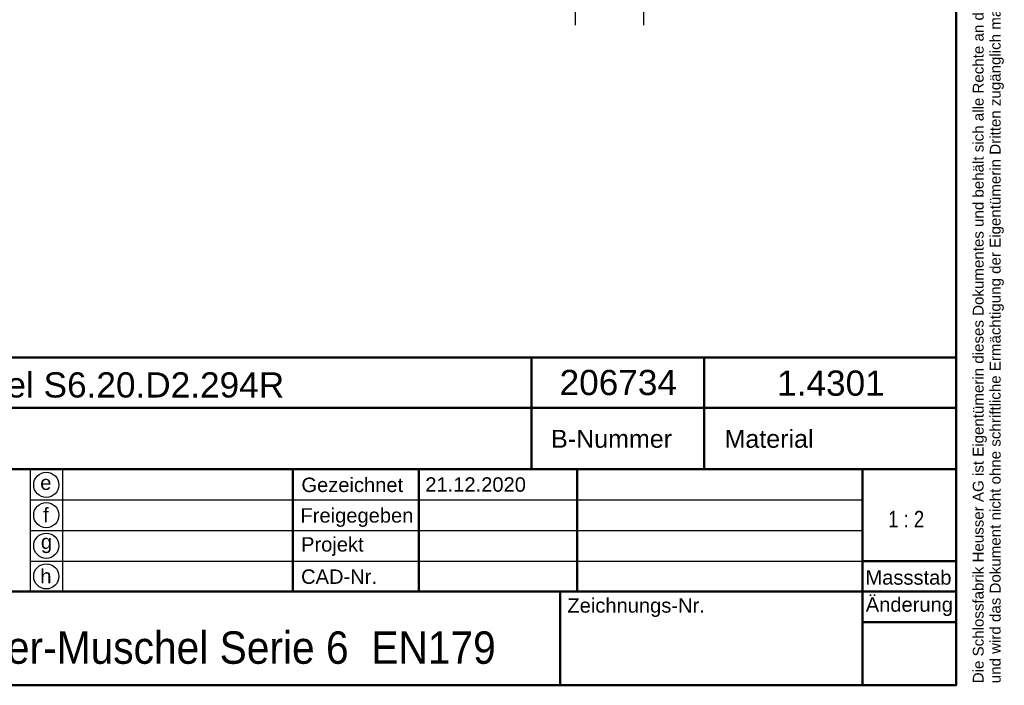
# Model space of a CAD drawing. Header units: millimetres. Extents: x 20 to 833, y 20 to 574.
# Tile 6 of 7: x 560 to 833, y 20 to 205. Entities that reach past the tile are written whole.
import ezdxf
from ezdxf.enums import TextEntityAlignment as Align

# ---------------------------------------------------------------- set-up
doc = ezdxf.new("R2010")
doc.units = ezdxf.units.MM
doc.header["$LTSCALE"] = 2
for name, color, linetype, lineweight in [('Bemaßungen(DIN)', 7, 'Continuous', 25), ('Skizziergeometrie(DIN)', 7, 'Continuous', 50), ('Skizzierlinie(DIN)', 7, 'Continuous', 25), ('Symbole(DIN)', 7, 'Continuous', 25)]:
    doc.layers.add(name, color=color, linetype=linetype, lineweight=lineweight)
doc.styles.add('Aktuell-DIN', font='arial.ttf')
doc.styles.add('STANDARD-DIN~0', font='arial.ttf')
doc.styles.add('Textstil10', font='arial.ttf')
doc.styles.add('Textstil41', font='arial.ttf', dxfattribs={"width": 0.8})
doc.styles.add('Textstil83', font='arial.ttf', dxfattribs={"width": 0.8})
doc.dimstyles.new('CAD-LAN', dxfattribs={"dimscale": 2, "dimtxt": 3.5, "dimasz": 2.5, "dimexe": 3.175, "dimexo": 0, "dimgap": 0.8, "dimtad": 1, "dimrnd": 1e-08, "dimtxsty": 'STANDARD-DIN~0', "dimcen": 0.09, "dimdle": 10, "dimclrd": 250, "dimclre": 250, "dimclrt": 250, "dimadec": 0, "dimazin": 2, "dimtfac": 1, "dimtmove": 0, "dimatfit": 3, "dimfxl": 1, "dimtolj": 1, "dimtzin": 0, "dimlwd": 25, "dimlwe": 25, "dimarcsym": 0})

# ---------------------------------------------------------------- blocks, each defined once
blk = doc.blocks.new('Ränder Standardrahmen')
at = {"layer": 'Skizziergeometrie(DIN)', "flags": 128}
blk.add_lwpolyline([(10, 10), (10, 287), (410, 287), (410, 10), (10, 10)], dxfattribs=at)
blk = doc.blocks.new('Schriftfelder Heusser')
at = {"layer": 'Skizziergeometrie(DIN)'}
for p, q in [((101, 236.92), (291, 236.92)), ((232, 229.92), (232, 236.92)), ((256, 229.92), (256, 236.92)), ((291, 236.92), (291, 229.92)), ((101, 229.92), (291, 229.92)), ((232, 229.92), (232, 221.42)), ((256, 229.92), (256, 221.42)), ((291, 229.92), (291, 191.42)), ((101, 221.42), (291, 221.42)), ((198.85, 221.42), (198.85, 204.42)), ((216.35, 221.42), (216.35, 204.42)), ((238.35, 221.42), (238.35, 204.42)), ((278, 221.42), (278, 191.42)), ((278, 208.67), (291, 208.67)), ((101, 204.42), (291, 204.42)), ((236, 204.42), (236, 191.42)), ((278, 200.17), (291, 200.17)), ((291, 191.42), (101, 191.42))]:
    blk.add_line(p, q, dxfattribs=at)
at = {"layer": 'Skizzierlinie(DIN)'}
for p, q in [((162.35, 221.42), (162.35, 204.42)), ((166.85, 221.42), (166.85, 204.42)), ((162.35, 217.17), (278, 217.17)), ((162.35, 212.92), (278, 212.92)), ((162.35, 208.67), (278, 208.67))]:
    blk.add_line(p, q, dxfattribs=at)
for centre in [(164.6, 219.25), (164.6, 215.04), (164.6, 210.79), (164.6, 206.54)]:
    blk.add_circle(centre, 1.75, dxfattribs=at)
at = {"layer": 'Symbole(DIN)', "color": 7, "insert": (293.33, 191.7), "char_height": 1.5, "width": 182.3003, "attachment_point": 1, "rotation": 90, "line_spacing_factor": 0.944221, "style": 'Aktuell-DIN'}
blk.add_mtext('\\fArial|b0|i0;\\H1.5000;Die Schlossfabrik Heusser AG ist Eigentümerin dieses Dokumentes und behält sich alle Rechte an diesem und dem dargestellten Gegenstand vor. Der Empfänger anerkennt diese Rechte\\Pund wird das Dokument nicht ohne schriftliche Ermächtigung der Eigentümerin Dritten zugänglich machen oder zu anderen Zwecken verwenden, zu dem es ihm übergeben worden ist.\\P ', dxfattribs=at)
at = {"layer": 'Symbole(DIN)', "color": 179, "true_color": 0x262659, "style": 'Aktuell-DIN'}
for s, insert, char_height, attachment_point in [('B-Nummer', (234.74, 225.62), 2.489, 4), ('Material', (265.02, 225.62), 2.489, 5), ('\\fArial|b0|i0;Gezeichnet', (200.05, 219.23), 2, 4), ('\\fArial|b0|i0;e', (164.54, 219.53), 2, 5), ('\\fArial|b0|i0;f', (164.55, 215.06), 2, 5), ('\\fArial|b0|i0;Freigegeben', (199.92, 216), 2, 1), ('\\fArial|b0|i0;Projekt', (200, 211.98), 2, 1), ('\\fArial|b0|i0;g', (164.63, 211.05), 2, 5), ('\\fArial|b0|i0;h', (164.55, 206.57), 2, 5), ('\\fArial|b0|i0;CAD-Nr.', (200, 207.5), 2, 1), ('\\fArial|b0|i0;\\H2.0000;Massstab', (284.39, 206.37), 2, 5), ('\\fArial|b0|i0;Zeichnungs-Nr.', (237, 203.5), 2, 1)]:
    blk.add_mtext(s, dxfattribs=dict(at, insert=insert, char_height=char_height, attachment_point=attachment_point))
at = {"layer": 'Symbole(DIN)', "color": 179, "true_color": 0x262659, "insert": (284.51, 202.33), "char_height": 2, "width": 12.1143, "attachment_point": 5, "style": 'Aktuell-DIN'}
blk.add_mtext('\\fArial|b0|i0;Änderung', dxfattribs=at)
at = {"layer": 'Symbole(DIN)', "color": 7, "insert": (143.1, 196.62), "char_height": 4.5, "width": 90.18, "attachment_point": 4, "style": 'Aktuell-DIN'}
blk.add_mtext('\\fArial|b0|i0;\\W0.90;\\H4.5000;Heusser-Muschel Serie 6  EN179', dxfattribs=at)
at = {"layer": 'Symbole(DIN)', "color": 179, "true_color": 0x262659, "style": 'Textstil10'}
blk.add_attdef('ERSTELLUNGSDATUM_001', (217.26, 218.29), '', height=2, dxfattribs=at)
at = {"layer": 'Symbole(DIN)', "color": 179, "true_color": 0x262659}
for tag, height, style, p in [('AUTOR', 2.49, 'Aktuell-DIN', (240.03, 219.26)), ('KONTROLLDATUM', 2, 'Textstil10', (217.42, 215.04)), ('KONTROLLIERT_VON', 2, 'Textstil10', (239.98, 215.05))]:
    blk.add_attdef(tag, text='', height=height, dxfattribs=dict(at, style=style)).set_placement(p, align=Align.MIDDLE_LEFT)
at = {"layer": 'Symbole(DIN)', "color": 7, "style": 'Textstil83', "width": 0.8}
blk.add_attdef('Anfänglicher_Ansichtsmaßstab_001', (281.57, 213.34), '', height=2.3, dxfattribs=at)
at = {"layer": 'Symbole(DIN)', "color": 179, "true_color": 0x262659, "style": 'Textstil10'}
blk.add_attdef('PROJEKT', text='', height=2, dxfattribs=at).set_placement((217.77, 209.72), align=Align.BOTTOM_LEFT)
at = {"layer": 'Symbole(DIN)', "color": 7, "style": 'Textstil41', "width": 0.8}
blk.add_attdef('STATUS', text='', height=5, dxfattribs=at).set_placement((284.53, 195.86), align=Align.MIDDLE_CENTER)
blk = doc.blocks.new('*D17')
at = {"layer": 'Bemaßungen(DIN)', "color": 250, "linetype": 'Continuous', "lineweight": 25, "true_color": 0x3f3f3f, "transparency": 16777216}
for p, q in [((714.13, 273.62), (714.13, 203.27)), ((733.13, 253.62), (733.13, 203.27)), ((719.13, 209.62), (728.13, 209.62))]:
    blk.add_line(p, q, dxfattribs=at)
at = {"layer": 'Bemaßungen(DIN)', "color": 250, "linetype": 'Continuous', "true_color": 0x3f3f3f, "transparency": 16777216}
for points in [[(719.13, 210.45), (719.13, 208.79), (714.13, 209.62)], [(728.13, 210.45), (728.13, 208.79), (733.13, 209.62)]]:
    blk.add_solid(points, dxfattribs=at)
at = {"layer": 'Defpoints', "color": 0, "linetype": 'Continuous', "transparency": 16777216}
for p in [(714.13, 273.62), (733.13, 253.62), (733.13, 209.62)]:
    blk.add_point(p, dxfattribs=at)
at = {"layer": 'Bemaßungen(DIN)', "color": 250, "linetype": 'Continuous', "lineweight": 25, "true_color": 0x3f3f3f, "transparency": 16777216, "insert": (718.94, 218.37), "char_height": 7, "attachment_point": 1, "style": 'STANDARD-DIN~0'}
blk.add_mtext('\\A1;19', dxfattribs=at)

msp = doc.modelspace()

# ---------------------------------------------------------------- block references
at = {"xscale": 2, "yscale": 2, "zscale": 2}
msp.add_blockref('Ränder Standardrahmen', (0, 0), dxfattribs=at)
msp.add_blockref('Schriftfelder Heusser', (238, -362.833), dxfattribs=at).add_auto_attribs({'ERSTELLUNGSDATUM_001': '21.12.2020', 'Anfänglicher_Ansichtsmaßstab_001': '1 : 2'})

# ---------------------------------------------------------------- texts
at = {"layer": 'Symbole(DIN)', "color": 7, "char_height": 7, "attachment_point": 1, "style": 'Aktuell-DIN'}
for s, insert, width in [('{\\fArial|b0|i0;\\H7.0000;Heusser-Muschel S6.20.D2.294R}', (487.659, 106.906), 145.65549), ('{\\fArial|b0|i0;\\H7.0000;206734}', (709.83, 107.58), 32.62043), ('{\\fArial|b0|i0;\\H7.0000;1.4301}', (770.274, 107.401), 29.89939)]:
    msp.add_mtext(s, dxfattribs=dict(at, insert=insert, width=width))

# ---------------------------------------------------------------- dimensions: what is measured, and where the dimension line sits
at = {"layer": 'Bemaßungen(DIN)', "color": 250, "linetype": 'Continuous', "lineweight": 25, "true_color": 0x3f3f3f}
dim = msp.add_linear_dim(base=(733.128, 209.619), p1=(714.128, 273.619), p2=(733.128, 253.619), dimstyle='CAD-LAN', override={"dimgap": 0.8, "dimdec": 2, "dimtol": 0, "dimlim": 0, "dimtp": 0, "dimtm": 0, "dimtdec": 2, "dimtofl": 0, "dimatfit": 1}, dxfattribs=at)
dim.commit()
dim.dimension.update_dxf_attribs({"geometry": '*D17', "text_midpoint": (723.628, 209.619), "dimtype": 160})

doc.saveas('drawing.dxf')
